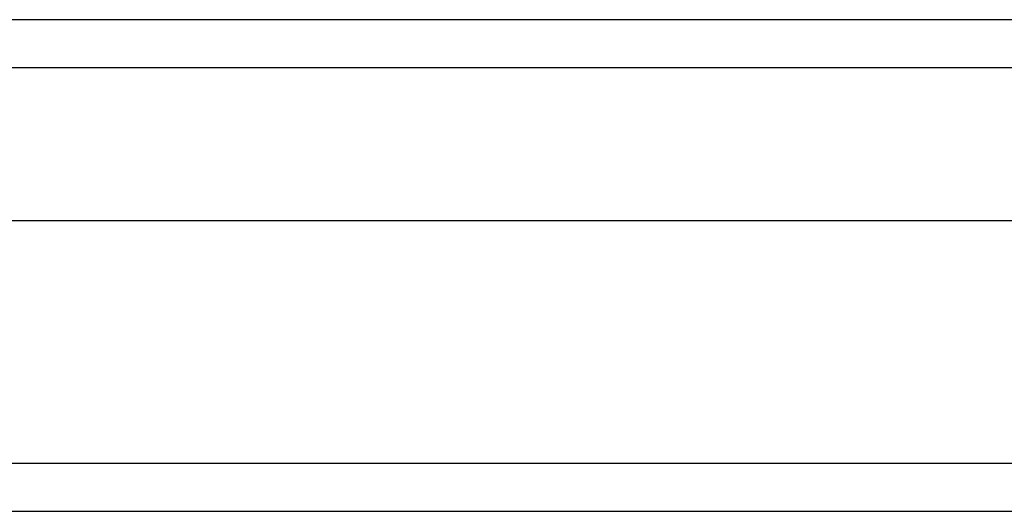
# Model space of a CAD drawing. Header units: inches. Extents: x 0 to 144, y -11 to 93.
# Tile 8 of 53: x 63.972 to 65.708, y 39.101 to 39.967. Entities that reach past the tile are written whole.
import ezdxf

# ---------------------------------------------------------------- set-up
doc = ezdxf.new("R2010")
doc.units = ezdxf.units.IN
doc.header["$LTSCALE"] = 8.616264
doc.header["$MEASUREMENT"] = 0
doc.layers.add('Visible Edges(ANSI)', color=7, linetype='Continuous', lineweight=25)
doc.layers.add('Visible Tangent Edges(ANSI)', color=7, linetype='Continuous', lineweight=25)

msp = doc.modelspace()

# ---------------------------------------------------------------- linework, layer by layer
at = {"layer": 'Visible Edges(ANSI)'}
for p, q in [((80.9879, 39.9672), (62.7804, 39.9672)), ((81.0977, 39.6128), (62.6706, 39.6128)), ((61.9671, 39.1009), (81.8012, 39.1009))]:
    msp.add_line(p, q, dxfattribs=at)
at = {"layer": 'Visible Tangent Edges(ANSI)'}
for p, q in [((62.6654, 39.8832), (81.103, 39.8832)), ((81.8012, 39.185), (62.0511, 39.185))]:
    msp.add_line(p, q, dxfattribs=at)

doc.saveas('drawing.dxf')
